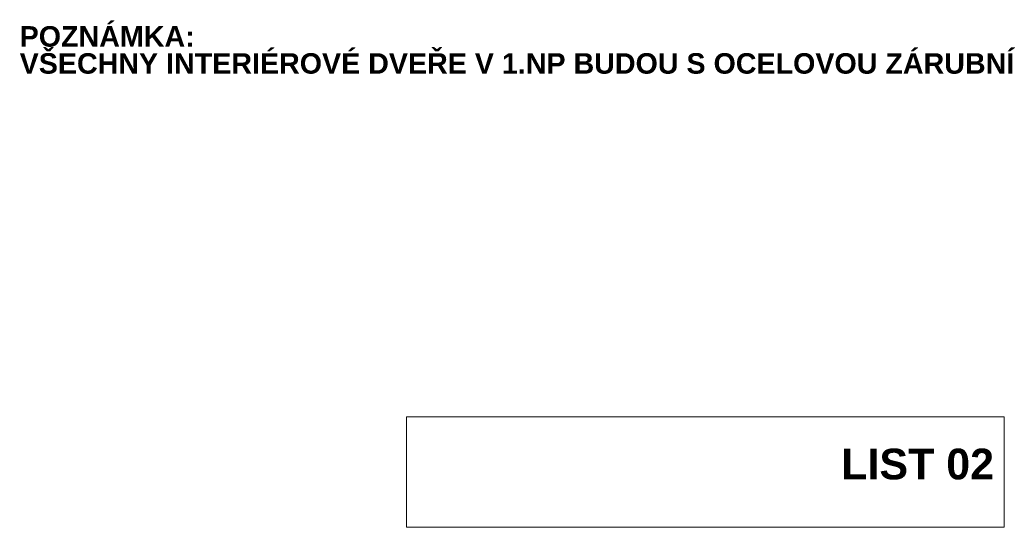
# Paper-space layout 'x TABULKA DVEŘÍ 1.NP - 2 2' of a CAD drawing. Header units: millimetres. Extents: x 32 to 411, y 8 to 244.
# Tile 3 of 3: x 315 to 411, y 8 to 57. Entities that reach past the tile are written whole.
import ezdxf

# ---------------------------------------------------------------- set-up
doc = ezdxf.new("R2010")
doc.units = ezdxf.units.MM
doc.header["$MEASUREMENT"] = 0
doc.layers.add('Interiér - schodiště', color=7, linetype='Continuous')
doc.layers.add('TZB - kanalizace', color=7, linetype='Continuous')
doc.styles.add('GENEROVANÝ_STYL_2', font='txt')

psp = doc.layouts.new('x TABULKA DVEŘÍ 1.NP - 2 2')

# ---------------------------------------------------------------- linework, layer by layer
at = {"layer": 'TZB - kanalizace', "color": 7, "linetype": 'Continuous', "lineweight": 13}
for p, q in [((353.089, 18.704), (411.394, 18.704)), ((353.089, 7.938), (353.089, 18.704)), ((411.394, 18.704), (411.394, 7.938)), ((411.394, 7.938), (353.089, 7.938))]:
    psp.add_line(p, q, dxfattribs=at)

# ---------------------------------------------------------------- texts
at = {"layer": 'Interiér - schodiště', "color": 7, "linetype": 'Continuous', "lineweight": 13, "insert": (315.349, 54.514), "char_height": 2, "attachment_point": 4, "line_spacing_factor": 0.791044, "style": 'GENEROVANÝ_STYL_2'}
psp.add_mtext('\\A1;{\\pql;\\fArial|b1|i0|c238|p38;POZNÁMKA:\\P\\pql;\\fArial|b1|i0|c238|p38;VŠECHNY INTERIÉROVÉ DVEŘE V 1.NP BUDOU S OCELOVOU ZÁRUBNÍ}', dxfattribs=at)
at = {"layer": 'Interiér - schodiště', "color": 7, "linetype": 'Continuous', "lineweight": 13, "insert": (410.392, 14.093), "char_height": 3, "attachment_point": 6, "style": 'GENEROVANÝ_STYL_2'}
psp.add_mtext('\\A1;{\\pqr;\\fArial|b1|i0|c238|p38;LIST 0\\fArial|b1|i0|c238|p38;2}', dxfattribs=at)

doc.saveas('drawing.dxf')
